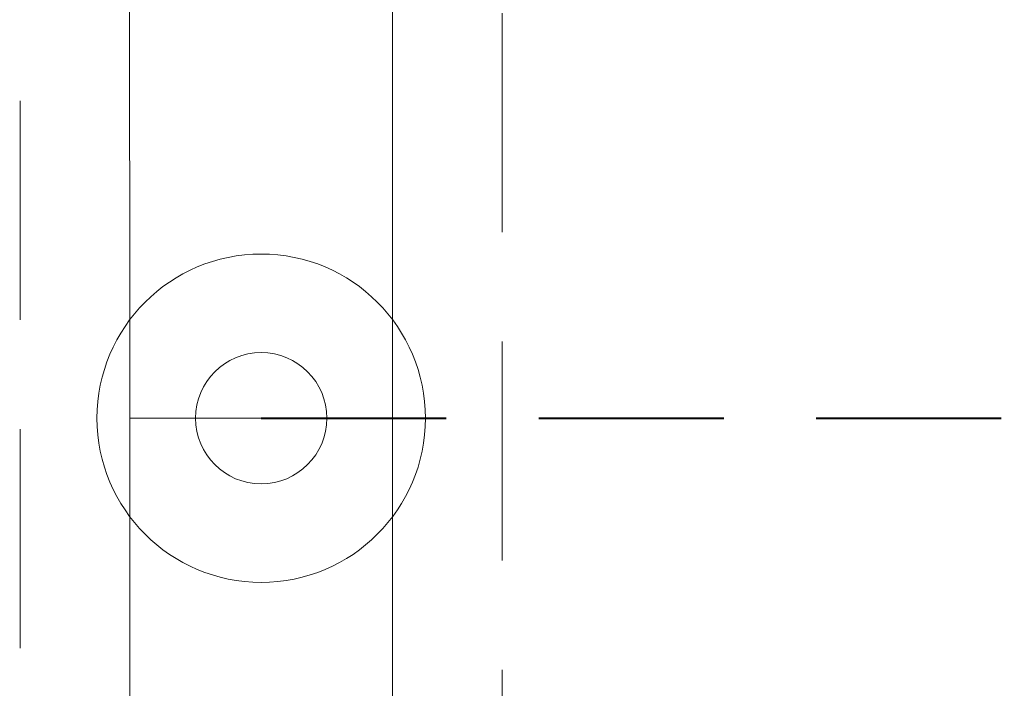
# Model space of a CAD drawing. Header units: millimetres. Extents: x -26122 to -12632, y -5851 to 1414.
# Tile 26 of 73: x -18436 to -18391, y -361 to -330. Entities that reach past the tile are written whole.
import ezdxf

# ---------------------------------------------------------------- set-up
doc = ezdxf.new("R2010")
doc.units = ezdxf.units.MM
doc.linetypes.add('DASH', pattern=[15, 10, -5])
doc.linetypes.add('DASHED', pattern=[181.05, 120.7, -60.35])
doc.layers.add('A-INW-SC', color=30, linetype='Continuous', lineweight=13)
doc.layers.add('SAN_Przewody powrotne CO na rzucie', color=104, linetype='Continuous', lineweight=40)

msp = doc.modelspace()

# ---------------------------------------------------------------- linework, layer by layer
at = {"layer": 'A-INW-SC', "color": 7}
msp.add_line((-18419.132, -348.161), (-18431.131, -348.161), dxfattribs=at)
at = {"layer": 'A-INW-SC', "color": 7, "linetype": 'DASH'}
msp.add_lwpolyline([(-18436.131, -429.066), (-18414.131, -429.255), (-18414.131, -414.661), (-18414.131, -384.661), (-18414.131, -354.661), (-18414.131, -324.661), (-18414.162, -243.661), (-18436.161, -243.661)], close=True, dxfattribs=at)
at = {"layer": 'A-INW-SC', "color": 7}
msp.add_lwpolyline([(-18431.131, -424.109), (-18419.131, -424.212), (-18419.131, -414.661), (-18419.131, -384.661), (-18419.131, -354.661), (-18419.131, -324.661), (-18419.146, -248.661), (-18431.146, -248.661), (-18431.131, -424.109)], dxfattribs=at)
for radius in [7.5, 3]:
    msp.add_circle((-18425.131, -348.161), radius, dxfattribs=at)
at = {"layer": 'SAN_Przewody powrotne CO na rzucie', "color": 7, "linetype": 'DASHED', "ltscale": 0.07}
msp.add_line((-18425.131, -348.161), (-18020.671, -348.161), dxfattribs=at)

doc.saveas('drawing.dxf')
